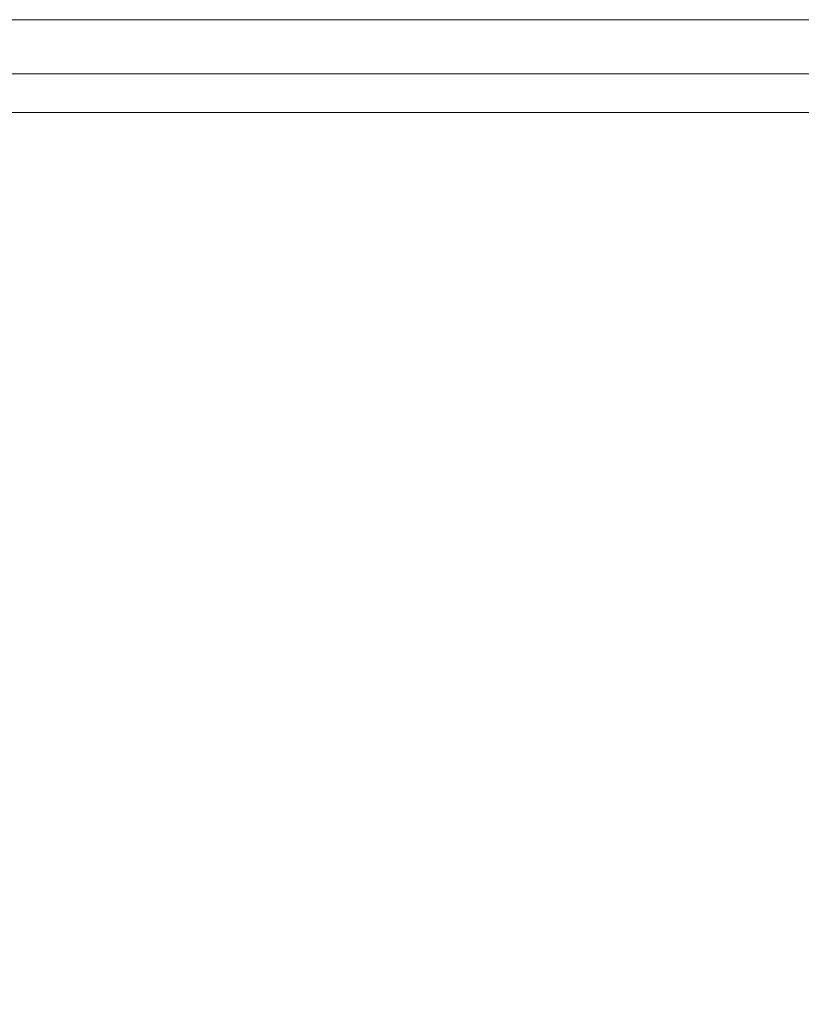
# Model space of a CAD drawing. Header units: millimetres. Extents: x -148 to 148, y -92 to 92.
# Tile 23 of 49: x -75 to -3, y 2 to 92. Entities that reach past the tile are written whole.
import ezdxf

# ---------------------------------------------------------------- set-up
doc = ezdxf.new("R2010")
doc.units = ezdxf.units.MM
doc.header["$LTSCALE"] = 25.4
doc.layers.add('Lighting-Moving Light', color=7, linetype='Continuous', lineweight=5, true_color=0x000000)

# ---------------------------------------------------------------- blocks, each defined once
blk = doc.blocks.new('Group-1')
at = {"layer": 'Lighting-Moving Light', "color": 7, "linetype": 'Continuous', "lineweight": 5, "transparency": 33554687}
for points in [[(-2119.658, -1205.846, -16.5), (-1905.589, -1205.846, -16.5), (-1900.623, -1200.88, -21.465), (-2124.623, -1200.88, -21.465)], [(-1909.124, -1209.38, -108.466), (-2116.123, -1209.38, -108.466), (-2124.623, -1200.88, -99.966), (-1900.624, -1200.88, -99.966)], [(-1905.589, -1205.846, -16.5), (-2119.658, -1205.846, -16.5), (-2119.658, -1379.915, -16.5), (-1905.589, -1379.915, -16.5)], [(-2116.123, -1209.38, -108.466), (-1909.124, -1209.38, -108.466), (-1909.124, -1376.38, -108.466), (-2116.123, -1376.38, -108.466)]]:
    blk.add_3dface(points, dxfattribs=at)
for points, invisible_edges in [([(-2124.623, -1200.88, -21.465), (-1900.623, -1200.88, -21.465), (-1900.623, -1200.88, -99.965)], 8), ([(-1900.623, -1200.88, -99.965), (-1900.624, -1200.88, -99.966), (-2124.623, -1200.88, -99.966), (-2124.623, -1200.88, -21.465)], 12)]:
    blk.add_3dface(points, dxfattribs=dict(at, invisible_edges=invisible_edges))
at = {"layer": 'Lighting-Moving Light', "color": 0, "flags": 1}
for tag in ['Yoke', 'Weight', 'Weight', 'Wattage', '3D_Symbol_Name', 'Candlepower', 'Body', 'Model_Name', 'Beam_Angle', 'Field_Angle', 'Remarks', 'Beam_Angle_2', 'Field_Angle_2', 'Num_Channels', 'Frame_Size', 'Device_Type', 'FixtureID', 'Frame_Size', 'Base', 'Lens', 'Inst_Type', 'Lamp']:
    blk.add_attdef(tag, (-2481.594, 128.93), '', height=0.18, dxfattribs=at)

msp = doc.modelspace()

# ---------------------------------------------------------------- block references
at = {"layer": 'Lighting-Moving Light', "color": 7, "transparency": 33554687}
msp.add_blockref('Group-1', (2012.623, 1292.88), dxfattribs=at)

doc.saveas('drawing.dxf')
